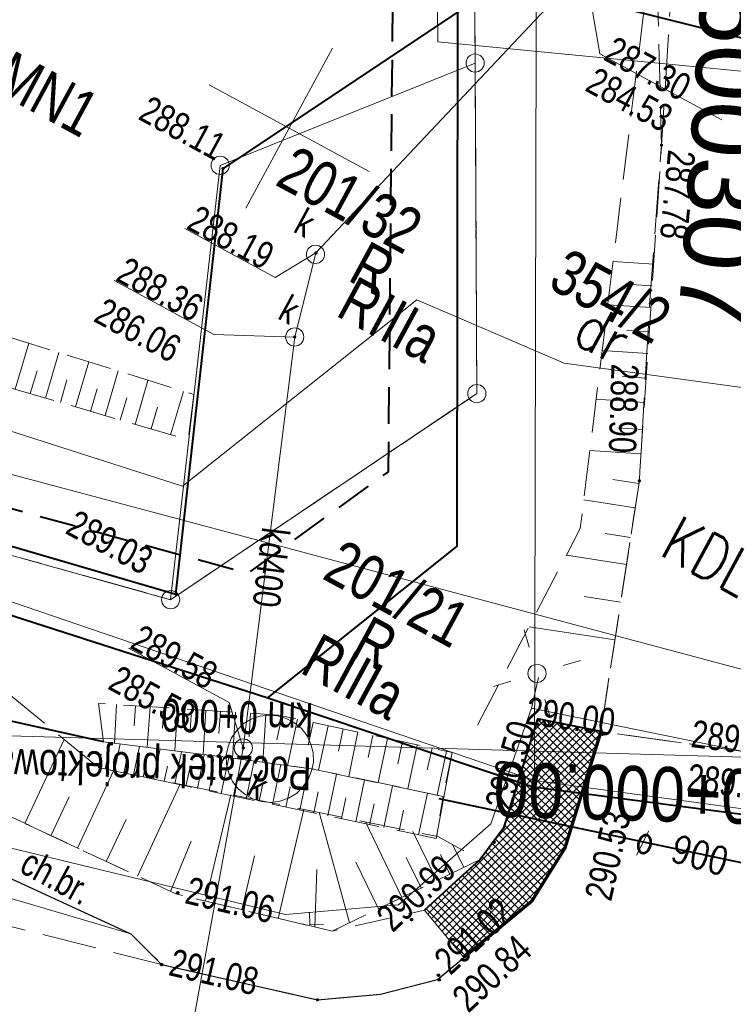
# Model space of a CAD drawing. Header units: metres. Extents: x 7437495 to 7437812, y 5556446 to 5556827.
# Tile 6 of 38: x 7437534 to 7437553, y 5556673 to 5556700. Entities that reach past the tile are written whole.
import ezdxf
from ezdxf.enums import TextEntityAlignment as Align

# ---------------------------------------------------------------- set-up
doc = ezdxf.new("R2010")
doc.units = ezdxf.units.M
doc.header["$MEASUREMENT"] = 0
for name, pattern in [('BUBZ01-500', [1.75, 1.25, -0.5]), ('DGN Style 2', [6.14715, 3.68829, -2.45886]), ('EGBK02-500', [2, 1.5, -0.5]), ('EGBU01-500', [1, 0.5, -0.5]), ('KTCR02-500', [1.5, 1, -0.5]), ('KTJZ01-500', [2, 1.5, -0.5])]:
    doc.linetypes.add(name, pattern=pattern)
doc.layers.get('0').update_dxf_attribs({"color": 250, "lineweight": 5})
for name, color, linetype, lineweight in [('202-Punkt graniczny stabilizowany trwale', 7, 'Continuous', 5), ('203-Punkt załamania granicy działki nie stabilizowany', 7, 'Continuous', 5), ('602-Komora podziemna-SKPOD-Atr2', 7, 'Continuous', 5), ('602-Komora podziemna-SKPOD-Atr3', 7, 'Continuous', 5), ('BUBZ01', 250, 'Continuous', 5), ('BUBZ01_1', 250, 'Continuous', 5), ('BUIB02_01', 250, 'Continuous', 5), ('BUIB05_01', 250, 'Continuous', 5), ('D_kilometraz', 7, 'Continuous', 13), ('D_kraweznik', 7, 'Continuous', 70), ('D_kraweznik obnizony', 7, 'DGN Style 2', 70), ('D_obrzeze', 7, 'Continuous', 40), ('D_opisy', 7, 'Continuous', 13), ('D_zakres', 7, 'DGN Style 2', 13), ('EGBD03', 250, 'Continuous', 5), ('EGBK02', 250, 'Continuous', 5), ('EGBP04_02', 250, 'Continuous', 5), ('EGBP04_03', 250, 'Continuous', 5), ('EGBU01', 250, 'Continuous', 5), ('elementy drogowe', 250, 'Continuous', 5), ('KTCR02', 250, 'Continuous', 5), ('KTJZ01', 250, 'Continuous', 5), ('KTKR01', 250, 'Continuous', 5), ('KTOK01', 250, 'Continuous', 5), ('KTOK05_01', 250, 'Continuous', 5), ('latarnia na słupie lub maszcie (punkt)', 7, 'Continuous', 5), ('MPZP', 250, 'Continuous', 5), ('przewód kanalizacyjny (linia)', 7, 'Continuous', 5), ('przewód kanalizacyjny (linia)-Atr1', 7, 'Continuous', 5), ('punkt o określonej wysokości (sieć kanalizacyjna)', 7, 'Continuous', 5), ('punkt o określonej wysokości (sieć kanalizacyjna)-Atr2', 7, 'Continuous', 5), ('punkt o określonej wysokości (sieć kanalizacyjna)-Atr3', 7, 'Continuous', 5), ('punkt wysokościowy naturalny', 7, 'Continuous', 5), ('punkt wysokościowy sztuczny', 7, 'Continuous', 5), ('RTPW01', 250, 'Continuous', 5), ('RTPW02', 250, 'Continuous', 5), ('rzedne dla projektanta', 250, 'Continuous', 5), ('SUPE_01', 250, 'Continuous', 5), ('SUPG_01', 250, 'Continuous', 5), ('SUPK_01', 250, 'Continuous', 5), ('SUPT_01', 250, 'Continuous', 5), ('SUPW_01', 250, 'Continuous', 5), ('SUSM01', 250, 'Continuous', 5), ('SUSM04_01_E', 250, 'Continuous', 5), ('słup (punkt)', 7, 'Continuous', 5), ('Warstwa 14', 250, 'Continuous', 5), ('Warstwa 3', 250, 'Continuous', 5), ('właz - siec kanalizacyjna (powierzchnia)', 7, 'Continuous', 5), ('właz okrągły - siec kanalizacyjna (punkt)', 7, 'Continuous', 5), ('właz okrągły - siec kanalizacyjna (punkt)-Atr17', 7, 'Continuous', 5)]:
    doc.layers.add(name, color=color, linetype=linetype, lineweight=lineweight)
doc.layers.add('DS_chodniki przebrukowanie', color=7, linetype='Continuous', lineweight=0, true_color=0x00aaaa)
doc.styles.get("Standard").update_dxf_attribs({"font": 'txt.shx', "width": 0.75})
doc.styles.add('Style-Arial', font='arial.ttf')
doc.styles.add('Style-Arial Narrow', font='ARIALN.TTF')
doc.linetypes.add('KTOK01-500', pattern='A,1.75,[13,dgnlstyle-rozp_2015.shx,S=0.002778,R=0,X=0,Y=0],1.75', length=3.5)
doc.linetypes.add('KTOK05_01-500', pattern='A,3.75,[13,dgnlstyle-rozp_2015.shx,S=0.002778,R=0,X=0,Y=0],3.75', length=7.5)

# ---------------------------------------------------------------- blocks, each defined once
blk = doc.blocks.new('PW01')
at = {"layer": 'punkt wysokościowy naturalny', "linetype": 'Continuous', "lineweight": 13}
h = blk.add_hatch(color=0, dxfattribs=at)
edge = h.paths.add_edge_path()
edge.add_arc((0, 0), 0.45, 0, 360)
blk = doc.blocks.new('US22')
at = {"color": 0, "linetype": 'Continuous', "lineweight": 13, "ltscale": 10}
blk.add_circle((0, 0), 2.5, dxfattribs=at)
blk = doc.blocks.new('202')
at = {"layer": '202-Punkt graniczny stabilizowany trwale', "color": 96, "linetype": 'Continuous', "lineweight": 13}
blk.add_circle((0, 0), 2.5, dxfattribs=at)
blk = doc.blocks.new('203')
at = {"layer": '203-Punkt załamania granicy działki nie stabilizowany', "linetype": 'Continuous', "lineweight": 13}
h = blk.add_hatch(color=96, dxfattribs=at)
edge = h.paths.add_edge_path()
edge.add_arc((0, 0), 0.45, 0, 360)
blk = doc.blocks.new('PW02')
at = {"layer": 'punkt wysokościowy sztuczny', "linetype": 'Continuous', "lineweight": 13}
h = blk.add_hatch(color=0, dxfattribs=at)
edge = h.paths.add_edge_path()
edge.add_arc((0, 0), 0.45, 0, 360)
blk = doc.blocks.new('SM011')
at = {"layer": 'latarnia na słupie lub maszcie (punkt)', "color": 0, "linetype": 'Continuous', "lineweight": 13}
for p, q in [((-5.3, 5.31), (-8.83, 8.84)), ((5.31, 5.31), (8.84, 8.84)), ((-5.3, -5.3), (-8.83, -8.83)), ((5.31, -5.3), (8.84, -8.83))]:
    blk.add_line(p, q, dxfattribs=at)
blk = doc.blocks.new('SM04')
at = {"layer": 'słup (punkt)', "color": 0, "linetype": 'Continuous', "lineweight": 13}
blk.add_circle((0, 0), 2.5, dxfattribs=at)

msp = doc.modelspace()

# ---------------------------------------------------------------- hatches: boundary and pattern name
at = {"layer": 'DS_chodniki przebrukowanie', "lineweight": 0}
h = msp.add_hatch(dxfattribs=at)
h.set_pattern_fill('CROSSHATCH', color=256, angle=-28.4667, style=0, pattern_type=2)
h.set_pattern_definition([(45, (7437547.8254, 5556677.63279), (-0.106066, 0.106066), []), (315, (7437547.8254, 5556677.63279), (0.106066, 0.106066), [])])
h.paths.add_polyline_path([(7437547.863, 5556676.025), (7437548.771, 5556677.469), (7437549.768, 5556680.691), (7437548.034, 5556681.04), (7437547.566, 5556679.536), (7437547.098, 5556678.033), (7437546.452, 5556677.177), (7437545.688, 5556676.482), (7437544.924, 5556675.787), (7437546.007, 5556674.483)])

# ---------------------------------------------------------------- linework, layer by layer
at = {"color": 7, "linetype": 'Continuous', "lineweight": 13}
for p, q in [((7437550.107, 5556693.603), (7437551.223, 5556693.529)), ((7437550.608, 5556692.972), (7437551.183, 5556692.934)), ((7437549.961, 5556692.417), (7437551.144, 5556692.339)), ((7437550.489, 5556691.71), (7437551.099, 5556691.67)), ((7437549.806, 5556691.158), (7437551.06, 5556691.075)), ((7437550.37, 5556690.448), (7437551.016, 5556690.405)), ((7437549.642, 5556689.824), (7437550.971, 5556689.736)), ((7437550.236, 5556689.037), (7437550.922, 5556688.992)), ((7437549.469, 5556688.415), (7437550.878, 5556688.322)), ((7437550.1, 5556687.615), (7437550.817, 5556687.504)), ((7437549.301, 5556687.055), (7437550.715, 5556686.838)), ((7437549.889, 5556686.131), (7437550.589, 5556686.023)), ((7437548.823, 5556685.537), (7437550.475, 5556685.283)), ((7437549.312, 5556684.4), (7437550.315, 5556684.246)), ((7437547.796, 5556683.573), (7437550.156, 5556683.209))]:
    msp.add_line(p, q, dxfattribs=at)
at = {"color": 21, "linetype": 'Continuous', "lineweight": 13}
for p, q in [((7437550.107, 5556693.603), (7437551.223, 5556693.529)), ((7437550.608, 5556692.972), (7437551.183, 5556692.934)), ((7437549.961, 5556692.417), (7437551.144, 5556692.339)), ((7437550.489, 5556691.71), (7437551.099, 5556691.67)), ((7437549.806, 5556691.158), (7437551.06, 5556691.075)), ((7437550.37, 5556690.448), (7437551.016, 5556690.405)), ((7437549.642, 5556689.824), (7437550.971, 5556689.736)), ((7437550.236, 5556689.037), (7437550.922, 5556688.992)), ((7437549.469, 5556688.415), (7437550.878, 5556688.322)), ((7437550.1, 5556687.615), (7437550.817, 5556687.504)), ((7437549.301, 5556687.055), (7437550.715, 5556686.838)), ((7437549.889, 5556686.131), (7437550.589, 5556686.023)), ((7437548.823, 5556685.537), (7437550.475, 5556685.283)), ((7437549.312, 5556684.4), (7437550.315, 5556684.246)), ((7437547.796, 5556683.573), (7437550.156, 5556683.209))]:
    msp.add_line(p, q, dxfattribs=at)
at = {"color": 7, "linetype": 'BUBZ01-500', "lineweight": 13, "flags": 128}
for points in [[(7437546.383, 5556680.87), (7437549.204, 5556686.267), (7437551.272, 5556703.074)], [(7437551.272, 5556703.074), (7437551.439, 5556696.802), (7437550.829, 5556687.578), (7437549.768, 5556680.691)]]:
    msp.add_lwpolyline(points, dxfattribs=at)
at = {"color": 21, "linetype": 'BUBZ01-500', "lineweight": 13, "flags": 128}
for points in [[(7437546.383, 5556680.87), (7437549.204, 5556686.267), (7437551.272, 5556703.074)], [(7437551.272, 5556703.074), (7437551.439, 5556696.802), (7437550.829, 5556687.578), (7437549.768, 5556680.691)]]:
    msp.add_lwpolyline(points, dxfattribs=at)
at = {"layer": '602-Komora podziemna-SKPOD-Atr2', "color": 7, "flags": 128}
msp.add_lwpolyline([(7437549.381, 5556701.399), (7437549.742, 5556699.315), (7437553.095, 5556697.497)], dxfattribs=at)
at = {"layer": 'BUBZ01', "color": 7, "linetype": 'BUBZ01-500', "lineweight": 13, "flags": 128}
msp.add_lwpolyline([(7437525.159, 5556692.671), (7437529.364, 5556691.356), (7437538.427, 5556688.706), (7437538.58, 5556689.954), (7437529.399, 5556692.805), (7437525.271, 5556694.323)], dxfattribs=at)
at = {"layer": 'BUBZ01', "color": 7, "linetype": 'Continuous', "lineweight": 13, "flags": 128}
for points in [[(7437533.676, 5556690.099), (7437534.045, 5556691.366)], [(7437534.509, 5556689.852), (7437534.873, 5556691.11)], [(7437535.333, 5556689.61), (7437535.697, 5556690.846)], [(7437534.088, 5556689.978), (7437534.279, 5556690.602)], [(7437536.149, 5556689.372), (7437536.507, 5556690.6)], [(7437534.921, 5556689.731), (7437535.098, 5556690.351)], [(7437535.746, 5556689.489), (7437535.923, 5556690.109)], [(7437536.973, 5556689.13), (7437537.322, 5556690.34)], [(7437536.561, 5556689.251), (7437536.742, 5556689.858)], [(7437537.943, 5556688.843), (7437538.296, 5556690.039)], [(7437537.408, 5556689.008), (7437537.584, 5556689.606)], [(7437536.462, 5556681.433), (7437536.4, 5556680.374)], [(7437536.98, 5556681.402), (7437536.944, 5556680.853)], [(7437537.382, 5556681.366), (7437537.305, 5556680.259)], [(7437537.757, 5556681.345), (7437537.725, 5556680.782)], [(7437538.132, 5556681.324), (7437538.063, 5556680.167)], [(7437538.516, 5556681.298), (7437538.483, 5556680.712)], [(7437538.914, 5556681.275), (7437538.838, 5556680.065)], [(7437539.32, 5556681.248), (7437539.273, 5556680.637)], [(7437539.726, 5556681.222), (7437539.644, 5556679.958)], [(7437540.141, 5556681.19), (7437540.102, 5556680.551)], [(7437540.561, 5556681.167), (7437540.482, 5556679.845)], [(7437541.008, 5556681.13), (7437540.865, 5556680.468)], [(7437541.434, 5556681.035), (7437541.163, 5556679.76)], [(7437541.86, 5556680.94), (7437541.728, 5556680.318)], [(7437542.278, 5556680.85), (7437542.014, 5556679.629)], [(7437542.687, 5556680.765), (7437542.559, 5556680.152)], [(7437543.096, 5556680.68), (7437542.84, 5556679.454)], [(7437533.942, 5556678.17), (7437535.021, 5556680.474)], [(7437543.5, 5556680.586), (7437543.377, 5556679.982)], [(7437543.909, 5556680.501), (7437543.649, 5556679.288)], [(7437544.317, 5556680.416), (7437544.19, 5556679.803)], [(7437536.406, 5556679.609), (7437536.561, 5556680.356)], [(7437536.926, 5556679.498), (7437537.091, 5556680.284)], [(7437537.477, 5556679.381), (7437537.657, 5556680.216)], [(7437538.059, 5556679.259), (7437538.241, 5556680.139)], [(7437544.721, 5556680.322), (7437544.467, 5556679.118)], [(7437545.13, 5556680.237), (7437544.999, 5556679.637)], [(7437545.53, 5556680.156), (7437545.271, 5556678.943)], [(7437536.148, 5556679.658), (7437536.223, 5556680.027)], [(7437536.66, 5556679.551), (7437536.744, 5556679.938)], [(7437537.193, 5556679.444), (7437537.287, 5556679.848)], [(7437538.681, 5556679.126), (7437538.869, 5556680.06)], [(7437539.335, 5556678.988), (7437539.542, 5556679.979)], [(7437540.019, 5556678.845), (7437540.241, 5556679.884)], [(7437535.383, 5556677.491), (7437536.375, 5556679.615)], [(7437537.766, 5556679.327), (7437537.856, 5556679.744)], [(7437538.366, 5556679.195), (7437538.461, 5556679.644)], [(7437540.743, 5556678.691), (7437540.972, 5556679.784)], [(7437541.498, 5556678.532), (7437541.733, 5556679.678)], [(7437539.002, 5556679.066), (7437539.098, 5556679.538)], [(7437539.672, 5556678.919), (7437539.779, 5556679.43)], [(7437540.379, 5556678.775), (7437540.486, 5556679.308)], [(7437542.267, 5556678.376), (7437542.502, 5556679.523)], [(7437543.032, 5556678.212), (7437543.271, 5556679.368)], [(7437537.035, 5556676.72), (7437538.211, 5556679.245)], [(7437541.112, 5556678.616), (7437541.233, 5556679.176)], [(7437541.881, 5556678.461), (7437541.998, 5556679.034)], [(7437543.809, 5556678.052), (7437544.044, 5556679.199)], [(7437534.656, 5556677.828), (7437535.157, 5556678.899)], [(7437538.905, 5556676.036), (7437539.602, 5556678.957)], [(7437542.645, 5556678.297), (7437542.763, 5556678.87)], [(7437544.76, 5556677.855), (7437545.004, 5556678.997)], [(7437543.409, 5556678.133), (7437543.54, 5556678.71)], [(7437544.227, 5556677.962), (7437544.344, 5556678.536)], [(7437536.172, 5556677.12), (7437536.72, 5556678.279)], [(7437544.305, 5556676.134), (7437543.305, 5556678.212)], [(7437545.26, 5556676.595), (7437544.607, 5556677.95)], [(7437537.943, 5556676.296), (7437538.513, 5556677.682)], [(7437546.001, 5556676.955), (7437545.696, 5556677.587)], [(7437539.9, 5556675.793), (7437540.249, 5556677.275)], [(7437544.833, 5556676.394), (7437544.422, 5556677.231)], [(7437545.619, 5556676.775), (7437545.364, 5556677.311)], [(7437543.659, 5556675.824), (7437543.035, 5556677.107)]]:
    msp.add_lwpolyline(points, dxfattribs=at)
at = {"layer": 'BUBZ01', "color": 7, "linetype": 'BUBZ01-500', "lineweight": 13, "flags": 128}
for points in [[(7437536.102, 5556680.411), (7437535.967, 5556681.463), (7437540.914, 5556681.146), (7437545.681, 5556680.12), (7437545.435, 5556678.911), (7437541.809, 5556679.671), (7437539.466, 5556679.986), (7437536.102, 5556680.411)], [(7437536.102, 5556680.411), (7437539.466, 5556679.986), (7437541.809, 5556679.671), (7437545.435, 5556678.911), (7437545.249, 5556677.749), (7437535.966, 5556679.7), (7437536.102, 5556680.411)]]:
    msp.add_lwpolyline(points, close=True, dxfattribs=at)
at = {"layer": 'BUBZ01_1', "color": 7, "linetype": 'Continuous', "lineweight": 13}
msp.add_line((7437549.816, 5556680.76), (7437549.779, 5556680.765), dxfattribs=at)
at = {"layer": 'BUIB02_01', "color": 7, "linetype": 'Continuous', "lineweight": 13}
msp.add_line((7437545.681, 5556680.12), (7437545.249, 5556677.749), dxfattribs=at)
at = {"layer": 'BUIB02_01', "color": 212, "linetype": 'Continuous', "lineweight": 40, "flags": 128}
msp.add_lwpolyline([(7437540.614, 5556681.619), (7437545.821, 5556685.782), (7437545.85, 5556708.124)], dxfattribs=at)
at = {"layer": 'BUIB05_01', "color": 7, "linetype": 'Continuous', "lineweight": 40}
for p, q in [((7437536.102, 5556680.411), (7437521.994, 5556683.533)), ((7437557.207, 5556676.328), (7437545.33, 5556678.843))]:
    msp.add_line(p, q, dxfattribs=at)
at = {"layer": 'D_kilometraz', "flags": 128}
msp.add_lwpolyline([(7437553.086, 5556680.005), (7437555.086, 5556679.946)], dxfattribs=at)
at = {"layer": 'D_kraweznik'}
msp.add_line((7437547.863, 5556676.025), (7437546.007, 5556674.483), dxfattribs=at)
at = {"layer": 'D_kraweznik obnizony'}
for p, q in [((7437549.768, 5556680.691), (7437548.771, 5556677.469)), ((7437548.771, 5556677.469), (7437547.863, 5556676.025))]:
    msp.add_line(p, q, dxfattribs=at)
at = {"layer": 'D_obrzeze', "flags": 128}
msp.add_lwpolyline([(7437549.768, 5556680.691), (7437548.034, 5556681.04), (7437547.566, 5556679.536), (7437547.098, 5556678.033), (7437546.452, 5556677.177), (7437545.688, 5556676.482), (7437544.924, 5556675.787)], dxfattribs=at)
at = {"layer": 'D_opisy'}
msp.add_line((7437555.086, 5556679.946), (7437522.1, 5556680.906), dxfattribs=at)
at = {"layer": 'D_zakres'}
msp.add_line((7437544.924, 5556675.787), (7437546.007, 5556674.483), dxfattribs=at)
at = {"layer": 'EGBD03', "color": 96, "linetype": 'Continuous', "lineweight": 13, "flags": 128}
for points in [[(7437546.262, 5556708.11), (7437546.315, 5556699.058)], [(7437548.009, 5556708.085), (7437547.947, 5556679.347)], [(7437539.308, 5556696.248), (7437546.315, 5556699.058)], [(7437546.362, 5556689.977), (7437546.315, 5556699.058)], [(7437537.945, 5556684.314), (7437539.308, 5556696.248)], [(7437537.945, 5556684.314), (7437546.362, 5556689.977)], [(7437528.134, 5556687.052), (7437537.945, 5556684.314)], [(7437528.413, 5556686.014), (7437547.947, 5556679.347)], [(7437547.947, 5556679.347), (7437556.833, 5556678.134)]]:
    msp.add_lwpolyline(points, dxfattribs=at)
at = {"layer": 'EGBK02', "color": 96, "linetype": 'EGBK02-500', "lineweight": 13, "flags": 128}
for points in [[(7437546.315, 5556699.058), (7437546.262, 5556708.11)], [(7437546.362, 5556689.977), (7437546.315, 5556699.058)], [(7437537.945, 5556684.314), (7437546.362, 5556689.977)], [(7437528.134, 5556687.052), (7437537.945, 5556684.314)]]:
    msp.add_lwpolyline(points, dxfattribs=at)
at = {"layer": 'EGBU01', "color": 96, "linetype": 'EGBU01-500', "lineweight": 13, "flags": 128}
for points in [[(7437546.315, 5556699.058), (7437546.262, 5556708.11)], [(7437546.262, 5556708.11), (7437546.315, 5556699.058)], [(7437546.362, 5556689.977), (7437546.315, 5556699.058)], [(7437546.315, 5556699.058), (7437546.362, 5556689.977)], [(7437537.945, 5556684.314), (7437546.362, 5556689.977)], [(7437546.362, 5556689.977), (7437537.945, 5556684.314)], [(7437528.134, 5556687.052), (7437537.945, 5556684.314)], [(7437537.945, 5556684.314), (7437528.134, 5556687.052)]]:
    msp.add_lwpolyline(points, dxfattribs=at)
at = {"layer": 'KTJZ01', "color": 7, "linetype": 'KTJZ01-500', "lineweight": 13, "flags": 128}
msp.add_lwpolyline([(7437555.944, 5556707.971), (7437552.145, 5556708.026), (7437551.439, 5556696.802), (7437551.119, 5556692.54), (7437550.829, 5556687.578), (7437549.768, 5556680.691), (7437555.086, 5556679.946), (7437555.048, 5556683.004), (7437554.986, 5556690.022), (7437555.323, 5556697.21), (7437555.944, 5556707.971)], close=True, dxfattribs=at)
at = {"layer": 'KTOK01', "color": 7, "linetype": 'KTOK01-500', "lineweight": 13, "flags": 128}
msp.add_lwpolyline([(7437536.857, 5556675.133), (7437520.586, 5556679.929), (7437504.715, 5556685.492)], dxfattribs=at)
at = {"layer": 'KTOK05_01', "color": 7, "linetype": 'KTOK05_01-500', "lineweight": 40, "flags": 128}
for points in [[(7437545.968, 5556708.115), (7437545.993, 5556700.563), (7437539.386, 5556696.16)], [(7437506.428, 5556694.466), (7437507.871, 5556693.989), (7437513.024, 5556692.48), (7437527.597, 5556687.741), (7437530.52, 5556686.669), (7437538.093, 5556684.462), (7437539.386, 5556696.16)]]:
    msp.add_lwpolyline(points, dxfattribs=at)
at = {"layer": 'MPZP', "color": 212, "linetype": 'KTOK05_01-500', "lineweight": 40, "flags": 128}
msp.add_lwpolyline([(7437524.901, 5556708.426), (7437542.039, 5556702.659), (7437563.633, 5556697.247), (7437619.178, 5556693.574), (7437696.441, 5556692.977), (7437800.223, 5556692.567)], dxfattribs=at)
at = {"layer": 'MPZP', "color": 212, "linetype": 'KTCR02-500', "lineweight": 40, "flags": 128}
msp.add_lwpolyline([(7437544.117, 5556708.149), (7437543.922, 5556687.824), (7437540.063, 5556685.036), (7437529.406, 5556687.949), (7437506.891, 5556696.887)], dxfattribs=at)
at = {"layer": 'przewód kanalizacyjny (linia)', "color": 36, "linetype": 'Continuous', "lineweight": 13, "flags": 128}
for points in [[(7437539.944, 5556680.239), (7437541.357, 5556691.531), (7437541.94, 5556693.842)], [(7437539.944, 5556680.239), (7437536.794, 5556662.995)]]:
    msp.add_lwpolyline(points, dxfattribs=at)
at = {"layer": 'punkt o określonej wysokości (sieć kanalizacyjna)-Atr2', "color": 7, "flags": 128}
for points in [[(7437541.94, 5556693.842), (7437540.821, 5556693.164), (7437538.34, 5556694.509)], [(7437541.357, 5556691.531), (7437539.131, 5556691.6), (7437536.394, 5556693.084)], [(7437539.944, 5556680.239), (7437539.552, 5556681.487), (7437536.786, 5556682.986)]]:
    msp.add_lwpolyline(points, dxfattribs=at)
at = {"layer": 'rzedne dla projektanta', "color": 7, "linetype": 'Continuous', "lineweight": 40}
for centre in [(7437548.073, 5556681.007), (7437549.753, 5556680.643), (7437549.819, 5556680.618), (7437546.843, 5556677.647), (7437548.455, 5556676.99), (7437538.143, 5556676.267), (7437544.567, 5556675.526), (7437537.697, 5556674.291), (7437545.308, 5556673.998), (7437545.331, 5556673.872)]:
    msp.add_circle(centre, 0.0225, dxfattribs=at)
at = {"layer": 'SUPE_01', "color": 1, "linetype": 'Continuous', "lineweight": 13, "flags": 128}
msp.add_lwpolyline([(7437642.543, 5556670.943), (7437640.927, 5556670.939), (7437611.621, 5556671.054), (7437586.686, 5556671.281), (7437561.98, 5556673.151), (7437556.422, 5556679.586), (7437547.867, 5556681.338), (7437548.059, 5556682.175)], dxfattribs=at)
at = {"layer": 'SUPG_01', "color": 52, "linetype": 'Continuous', "lineweight": 13, "flags": 128}
for points in [[(7437506.988, 5556697.399), (7437521.395, 5556692.833), (7437538.273, 5556687.436), (7437544.712, 5556692.556)], [(7437544.712, 5556692.556), (7437548.758, 5556690.812), (7437561.886, 5556689.02), (7437581.919, 5556686.931), (7437616.488, 5556683.951), (7437649.706, 5556683.851), (7437675.819, 5556683.766)]]:
    msp.add_lwpolyline(points, dxfattribs=at)
at = {"layer": 'SUPK_01', "color": 36, "linetype": 'Continuous', "lineweight": 13, "flags": 128}
msp.add_lwpolyline([(7437549.45, 5556708.065), (7437549.162, 5556701.518), (7437541.94, 5556693.842)], dxfattribs=at)
at = {"layer": 'SUPW_01', "color": 5, "linetype": 'Continuous', "lineweight": 13, "flags": 128}
msp.add_lwpolyline([(7437680.682, 5556693.271), (7437653.422, 5556693.515), (7437638.752, 5556695.053), (7437624.837, 5556695.655), (7437586.575, 5556697.134), (7437570.862, 5556697.169), (7437545.293, 5556699.639), (7437545.202, 5556708.126)], dxfattribs=at)
at = {"layer": 'Warstwa 14', "color": 7, "linetype": 'Continuous', "lineweight": 13}
msp.add_line((7437550.753, 5556677.296), (7437551.089, 5556677.968), dxfattribs=at)
at = {"layer": 'Warstwa 3', "color": 7, "linetype": 'Continuous', "lineweight": 0}
for p, q in [((7437542.395, 5556699.465), (7437540.012, 5556695.07)), ((7437539.006, 5556698.459), (7437543.401, 5556696.076))]:
    msp.add_line(p, q, dxfattribs=at)
at = {"layer": 'właz - siec kanalizacyjna (powierzchnia)', "color": 36, "linetype": 'Continuous', "lineweight": 13, "flags": 128}
msp.add_lwpolyline([(7437541.728, 5556679.374), (7437541.582, 5556679.169), (7437541.406, 5556678.991), (7437541.187, 5556678.86), (7437540.952, 5556678.782), (7437540.705, 5556678.746), (7437540.455, 5556678.768), (7437540.22, 5556678.838), (7437539.991, 5556678.962), (7437539.804, 5556679.12), (7437539.65, 5556679.318), (7437539.545, 5556679.545), (7437539.482, 5556679.784), (7437539.472, 5556680.04), (7437539.525, 5556680.284), (7437539.618, 5556680.518), (7437539.764, 5556680.724), (7437539.939, 5556680.901), (7437540.159, 5556681.033), (7437540.394, 5556681.11), (7437540.641, 5556681.146), (7437540.891, 5556681.125), (7437541.126, 5556681.054), (7437541.354, 5556680.93), (7437541.542, 5556680.772), (7437541.696, 5556680.574), (7437541.8, 5556680.347), (7437541.864, 5556680.108), (7437541.873, 5556679.853), (7437541.821, 5556679.608), (7437541.728, 5556679.374)], close=True, dxfattribs=at)

# ---------------------------------------------------------------- block references
at = {"layer": 'EGBP04_02', "color": 96, "linetype": 'Continuous', "lineweight": 13, "xscale": 0.1, "yscale": 0.1, "zscale": 0.1, "rotation": 331.5332548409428}
for p in [(7437546.315, 5556699.058), (7437539.308, 5556696.248), (7437546.362, 5556689.977), (7437537.945, 5556684.314)]:
    msp.add_blockref('202', p, dxfattribs=at)
at = {"layer": 'EGBP04_03', "color": 96, "linetype": 'Continuous', "lineweight": 13, "xscale": 0.1, "yscale": 0.1, "zscale": 0.1, "rotation": 331.5332548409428}
msp.add_blockref('203', (7437547.947, 5556679.347), dxfattribs=at)
at = {"layer": 'punkt o określonej wysokości (sieć kanalizacyjna)', "color": 7, "linetype": 'Continuous', "lineweight": 13, "xscale": 0.1, "yscale": 0.1, "zscale": 0.1, "rotation": 331.5332548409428}
for p in [(7437541.94, 5556693.842), (7437541.357, 5556691.531), (7437539.944, 5556680.239)]:
    msp.add_blockref('PW01', p, dxfattribs=at)
at = {"layer": 'RTPW02', "color": 7, "linetype": 'Continuous', "lineweight": 13, "xscale": 0.1, "yscale": 0.1, "zscale": 0.1, "rotation": 331.5332548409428}
for p in [(7437551.439, 5556696.802), (7437539.386, 5556696.16), (7437550.829, 5556687.578), (7437538.093, 5556684.462), (7437549.768, 5556680.691), (7437541.983, 5556673.321)]:
    msp.add_blockref('PW02', p, dxfattribs=at)
at = {"layer": 'SUSM01', "color": 7, "linetype": 'Continuous', "lineweight": 13, "xscale": 0.1, "yscale": 0.1, "zscale": 0.1, "rotation": 331.5332548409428}
msp.add_blockref('SM011', (7437548.017, 5556682.289), dxfattribs=at)
at = {"layer": 'SUSM04_01_E', "color": 7, "linetype": 'Continuous', "lineweight": 13, "xscale": 0.1, "yscale": 0.1, "zscale": 0.1, "rotation": 331.5332548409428}
msp.add_blockref('SM04', (7437548.017, 5556682.289), dxfattribs=at)
at = {"layer": 'właz okrągły - siec kanalizacyjna (punkt)', "color": 7, "linetype": 'Continuous', "lineweight": 13, "xscale": 0.1, "yscale": 0.1, "zscale": 0.1, "rotation": 331.5332548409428}
for p in [(7437541.929, 5556693.803), (7437541.357, 5556691.531), (7437539.944, 5556680.239)]:
    msp.add_blockref('US22', p, dxfattribs=at)

# ---------------------------------------------------------------- texts
at = {"layer": '602-Komora podziemna-SKPOD-Atr2', "color": 36, "insert": (7437549.803, 5556699.155), "char_height": 0.75, "attachment_point": 7, "rotation": 331.5333, "line_spacing_factor": 0.6}
msp.add_mtext('\\FWORKING_1250;\\H1x;\\W0.8;287.30', dxfattribs=at)
at = {"layer": '602-Komora podziemna-SKPOD-Atr3', "color": 36, "insert": (7437549.297, 5556698.306), "char_height": 0.75, "attachment_point": 7, "rotation": 331.5333, "line_spacing_factor": 0.6}
msp.add_mtext('\\FWORKING_1250;\\H1x;\\W0.8;284.53', dxfattribs=at)
at = {"layer": 'D_kilometraz', "insert": (7437550.411, 5556678.254), "char_height": 1.5, "attachment_point": 2, "rotation": 178.3341, "line_spacing_factor": 1.4, "style": 'Style-Arial Narrow'}
msp.add_mtext('0+000.00', dxfattribs=at)
at = {"layer": 'D_opisy', "style": 'Style-Arial'}
for s, rotation, p in [('DG K600307', 265.9748, (7437554.022, 5556707.917)), ('DW776', 347.0277, (7437526.832, 5556673.286))]:
    msp.add_text(s, height=2, rotation=rotation, dxfattribs=at).set_placement(p, align=Align.MIDDLE_LEFT)
at = {"layer": 'D_opisy', "insert": (7437541.804, 5556679.076), "char_height": 0.9, "attachment_point": 1, "rotation": 178.3341}
msp.add_mtext('\\pt11;\\fArial|b0|i0|c238238|p39;Początek projektowanego chodnika\\Pkm 0+000', dxfattribs=at)
at = {"layer": 'EGBD03', "color": 96, "linetype": 'Continuous', "lineweight": 30, "char_height": 1.25, "attachment_point": 7, "rotation": 331.5333, "line_spacing_factor": 0.6}
for s, insert in [('\\FWORKING_1250;\\H1x;\\W0.8;201/32', (7437540.774, 5556695.714)), ('\\FWORKING_1250;\\H1x;\\W0.8;354/2', (7437548.27, 5556692.892)), ('\\FWORKING_1250;\\H1x;\\W0.8;201/21', (7437542.069, 5556684.893))]:
    msp.add_mtext(s, dxfattribs=dict(at, insert=insert))
at = {"layer": 'EGBK02', "color": 96, "linetype": 'Continuous', "lineweight": 30, "char_height": 1.25, "attachment_point": 1, "rotation": 331.5333, "line_spacing_factor": 0.6}
for insert in [(7437543.045, 5556693.234), (7437542.058, 5556683.427)]:
    msp.add_mtext('\\FWORKING_1250;\\H1x;\\W0.8;RIIIa', dxfattribs=dict(at, insert=insert))
at = {"layer": 'EGBU01', "color": 96, "linetype": 'Continuous', "lineweight": 30, "width": 0.8}
msp.add_text('dr', height=1.25, rotation=331.5333, dxfattribs=at).set_placement((7437548.925, 5556691.415))
at = {"layer": 'EGBU01', "color": 96, "linetype": 'Continuous', "lineweight": 30, "char_height": 1.25, "attachment_point": 7, "rotation": 331.5333, "line_spacing_factor": 0.6}
for insert in [(7437542.78, 5556693.103), (7437542.848, 5556682.804)]:
    msp.add_mtext('\\FWORKING_1250;\\H1x;\\W0.8;R', dxfattribs=dict(at, insert=insert))
at = {"layer": 'KTCR02', "color": 7, "linetype": 'Continuous', "lineweight": 13, "insert": (7437533.746, 5556676.843), "char_height": 0.75, "attachment_point": 7, "rotation": 331.5333, "line_spacing_factor": 0.6}
msp.add_mtext('\\FWORKING_1250;\\H1x;\\W0.8;ch.br.', dxfattribs=at)
at = {"layer": 'MPZP', "color": 212, "linetype": 'Continuous', "lineweight": 30, "width": 0.8}
msp.add_text('KDL', height=1.25, rotation=331.5333, dxfattribs=at).set_placement((7437551.341, 5556685.567))
at = {"layer": 'MPZP', "color": 212, "linetype": 'Continuous', "lineweight": 30, "insert": (7437533.012, 5556698.332), "char_height": 1.25, "attachment_point": 7, "rotation": 331.5333, "line_spacing_factor": 0.6}
msp.add_mtext('\\FWORKING_1250;\\H1x;\\W0.8;MN1', dxfattribs=at)
at = {"layer": 'przewód kanalizacyjny (linia)-Atr1', "color": 36, "insert": (7437540.457, 5556686.33), "char_height": 0.75, "attachment_point": 7, "rotation": 262.8673, "line_spacing_factor": 0.6}
msp.add_mtext('\\FWORKING_1250;\\H1x;\\W0.8;kd400', dxfattribs=at)
at = {"layer": 'punkt o określonej wysokości (sieć kanalizacyjna)-Atr2', "color": 36, "char_height": 0.75, "attachment_point": 7, "rotation": 331.5333, "line_spacing_factor": 0.6}
for s, insert in [('\\FWORKING_1250;\\H1x;\\W0.8;288.19', (7437538.344, 5556694.516)), ('\\FWORKING_1250;\\H1x;\\W0.8;288.36', (7437536.398, 5556693.091)), ('\\FWORKING_1250;\\H1x;\\W0.8;289.58', (7437536.79, 5556682.993))]:
    msp.add_mtext(s, dxfattribs=dict(at, insert=insert))
at = {"layer": 'punkt o określonej wysokości (sieć kanalizacyjna)-Atr3', "color": 36, "char_height": 0.75, "attachment_point": 7, "rotation": 331.5333, "line_spacing_factor": 0.6}
for s, insert in [('\\FWORKING_1250;\\H1x;\\W0.8;286.06', (7437535.79, 5556691.97)), ('\\FWORKING_1250;\\H1x;\\W0.8;285.58', (7437536.182, 5556681.872))]:
    msp.add_mtext(s, dxfattribs=dict(at, insert=insert))
at = {"layer": 'RTPW01', "color": 7, "linetype": 'Continuous', "lineweight": 13, "char_height": 0.75, "attachment_point": 1, "line_spacing_factor": 0.6}
for s, insert, rotation in [('\\FWORKING_1250;\\H1x;\\W0.8;288.11', (7437537.381, 5556698.191), 331.5333), ('\\FWORKING_1250;\\H1x;\\W0.8;287.78', (7437552.37, 5556696.624), 264.6693), ('\\FWORKING_1250;\\H1x;\\W0.8;288.90', (7437550.814, 5556690.783), 268.2033), ('\\FWORKING_1250;\\H1x;\\W0.8;289.03', (7437535.375, 5556686.812), 331.5333)]:
    msp.add_mtext(s, dxfattribs=dict(at, insert=insert, rotation=rotation))
at = {"layer": 'rzedne dla projektanta', "color": 7, "linetype": 'Continuous', "lineweight": 0, "char_height": 0.75, "attachment_point": 7, "line_spacing_factor": 0.6}
for s, insert, rotation in [('\\FWORKING_1250;\\H1x;\\W0.8; 290.00', (7437547.449, 5556680.924), 352.1136), ('\\FWORKING_1250;\\H1x;\\W0.8; 289.96', (7437551.999, 5556680.287), 352.8512), ('\\FWORKING_1250;\\H1x;\\W0.8; 290.50', (7437547.242, 5556678.267), 73.9872), ('\\FWORKING_1250;\\H1x;\\W0.8; 289.79', (7437551.886, 5556679.086), 352.8512), ('\\FWORKING_1250;\\H1x;\\W0.8; 290.53', (7437550.013, 5556675.783), 77.2136), ('\\FWORKING_1250;\\H1x;\\W0.8; 290.99', (7437543.891, 5556674.99), 42.8583), ('\\FWORKING_1250;\\H1x;\\W0.8; 291.06', (7437538.086, 5556676.024), 346.6617), ('\\FWORKING_1250;\\H1x;\\W0.8; 291.02', (7437545.478, 5556673.814), 42.8583), ('\\FWORKING_1250;\\H1x;\\W0.8; 290.84', (7437545.974, 5556672.78), 42.8583), ('\\FWORKING_1250;\\H1x;\\W0.8; 291.08', (7437537.64, 5556674.047), 346.6617)]:
    msp.add_mtext(s, dxfattribs=dict(at, insert=insert, rotation=rotation))
at = {"layer": 'Warstwa 14', "color": 7, "linetype": 'Continuous', "lineweight": 13, "width": 0.8}
msp.add_text('o 900', height=0.75, rotation=344.2337, dxfattribs=at).set_placement((7437550.668, 5556677.426))
at = {"layer": 'właz okrągły - siec kanalizacyjna (punkt)-Atr17', "color": 7, "char_height": 0.75, "attachment_point": 7, "rotation": 331.5333, "line_spacing_factor": 0.6}
for insert in [(7437541.284, 5556694.437), (7437540.856, 5556692.053), (7437540.003, 5556678.978)]:
    msp.add_mtext('\\FWORKING_1250;\\H1x;\\W0.8;k', dxfattribs=dict(at, insert=insert))

# ---------------------------------------------------------------- wipeouts: each hides what was drawn before it
at = {"color": 7, "linetype": 'Continuous', "lineweight": 13, "ltscale": 10}
msp.add_wipeout([(7437541.388, 5556675.721), (7437541.746, 5556676.38), (7437542.137, 5556675.739)], dxfattribs=at).dxf.layer = 'elementy drogowe'

# ---------------------------------------------------------------- next in the draw order: linework, layer by layer
at = {"layer": 'BUBZ01', "color": 7, "linetype": 'BUBZ01-500', "lineweight": 13, "flags": 128}
msp.add_lwpolyline([(7437524.804, 5556687.393), (7437524.262, 5556686.603), (7437530.783, 5556679.644), (7437538.088, 5556676.229), (7437542.382, 5556675.209), (7437546.452, 5556677.177), (7437545.291, 5556677.806), (7437535.966, 5556679.7), (7437525.451, 5556688.336), (7437524.804, 5556687.393)], close=True, dxfattribs=at)
at = {"layer": 'BUBZ01', "color": 7, "linetype": 'Continuous', "lineweight": 13, "flags": 128}
for points in [[(7437540.899, 5556675.558), (7437541.611, 5556678.55)], [(7437542.859, 5556675.439), (7437542.025, 5556678.474)], [(7437541.906, 5556675.319), (7437541.968, 5556676.901)]]:
    msp.add_lwpolyline(points, dxfattribs=at)
at = {"layer": 'BUIB02_01', "color": 212, "linetype": 'Continuous', "lineweight": 40, "flags": 128}
msp.add_lwpolyline([(7437506.272, 5556693.648), (7437524.305, 5556686.862), (7437540.614, 5556681.619), (7437547.906, 5556679.175), (7437565.328, 5556676.891), (7437579.243, 5556675.7), (7437619.044, 5556673.496), (7437677.716, 5556672.985), (7437676.927, 5556706.235)], dxfattribs=at)
at = {"layer": 'elementy drogowe', "color": 7, "linetype": 'Continuous', "lineweight": 13, "ltscale": 10, "flags": 128}
msp.add_lwpolyline([(7437541.762, 5556675.73), (7437541.771, 5556675.38), (7437542.146, 5556675.389)], dxfattribs=at)
at = {"layer": 'KTCR02', "color": 7, "linetype": 'KTCR02-500', "lineweight": 13, "flags": 128}
msp.add_lwpolyline([(7437523.383, 5556685.192), (7437529.947, 5556678.311), (7437536.857, 5556675.133), (7437537.697, 5556674.291), (7437541.983, 5556673.321), (7437543.715, 5556673.473), (7437545.277, 5556673.878), (7437547.863, 5556676.025), (7437548.771, 5556677.469), (7437549.768, 5556680.691), (7437548.034, 5556681.04), (7437547.098, 5556678.033), (7437546.452, 5556677.177), (7437544.924, 5556675.787), (7437542.382, 5556675.209), (7437538.088, 5556676.229), (7437530.783, 5556679.644), (7437524.262, 5556686.603)], dxfattribs=at)
at = {"layer": 'KTJZ01', "color": 7, "linetype": 'KTJZ01-500', "lineweight": 13, "flags": 128}
msp.add_lwpolyline([(7437513.723, 5556673.355), (7437526.269, 5556669.703), (7437536.272, 5556667.34), (7437541.191, 5556666.174), (7437555.601, 5556663.946), (7437574.688, 5556662.14), (7437592.829, 5556661.757), (7437607.902, 5556661.297), (7437618.053, 5556661.514), (7437634.62, 5556661.166), (7437643.744, 5556661.042), (7437662.678, 5556660.695), (7437676.713, 5556659.956), (7437680.07, 5556659.854), (7437689.107, 5556659.276), (7437706.866, 5556658.566), (7437718.583, 5556658.503), (7437742.597, 5556658.61), (7437777.726, 5556658.866), (7437800.276, 5556659.834), (7437800.259, 5556670.435), (7437784.777, 5556672.203), (7437780.309, 5556673.712), (7437778.074, 5556675.404), (7437776.698, 5556677.48), (7437776.083, 5556679.857), (7437775.634, 5556681.841), (7437775.283, 5556700.892), (7437764.802, 5556697.486), (7437766.655, 5556696.561), (7437768.321, 5556694.998), (7437769.494, 5556692.86), (7437769.762, 5556690.69), (7437770.016, 5556679.871), (7437770.034, 5556675.709), (7437769.454, 5556673.191), (7437768.438, 5556671.149), (7437767.087, 5556669.959), (7437764.67, 5556669.108), (7437754.892, 5556669.097), (7437752.966, 5556669.447), (7437751.386, 5556669.974), (7437749.715, 5556671.13), (7437748.385, 5556673.103), (7437747.671, 5556675.06), (7437747.375, 5556677.871), (7437741.367, 5556677.784), (7437740.566, 5556674.522), (7437739.928, 5556673.377), (7437739.11, 5556672.445), (7437738.094, 5556671.642), (7437736.73, 5556670.857), (7437735.192, 5556670.212), (7437733.349, 5556669.562), (7437731.308, 5556669.155), (7437730.28, 5556669.172), (7437716.357, 5556669.106), (7437704.086, 5556669.173), (7437692.094, 5556669.191), (7437679.606, 5556669.216), (7437668.639, 5556669.088), (7437659.12, 5556668.63), (7437651.567, 5556668.505), (7437639.106, 5556668.391), (7437630.871, 5556668.454), (7437618.261, 5556668.443), (7437607.706, 5556668.467), (7437605.949, 5556668.499), (7437593.243, 5556668.562), (7437588.537, 5556668.611), (7437579.98, 5556668.962), (7437573.919, 5556669.28), (7437568.122, 5556669.75), (7437557.694, 5556670.763), (7437556.14, 5556672.891), (7437555.289, 5556675.013), (7437555.022, 5556677.774), (7437555.086, 5556679.946), (7437549.768, 5556680.691), (7437548.771, 5556677.469), (7437547.863, 5556676.025), (7437545.277, 5556673.878), (7437543.715, 5556673.473), (7437541.983, 5556673.321), (7437537.697, 5556674.291), (7437528.632, 5556676.578), (7437522.707, 5556678.05)], dxfattribs=at)
at = {"layer": 'KTKR01', "color": 7, "linetype": 'Continuous', "lineweight": 30, "flags": 128}
msp.add_lwpolyline([(7437523.383, 5556685.192), (7437529.947, 5556678.311), (7437536.857, 5556675.133), (7437537.697, 5556674.291), (7437541.983, 5556673.321), (7437543.715, 5556673.473), (7437545.277, 5556673.878), (7437547.863, 5556676.025), (7437548.771, 5556677.469), (7437549.768, 5556680.691)], dxfattribs=at)
at = {"layer": 'SUPE_01', "color": 1, "linetype": 'Continuous', "lineweight": 13, "flags": 128}
msp.add_lwpolyline([(7437547.867, 5556681.338), (7437546.75, 5556678.154), (7437544.213, 5556675.928), (7437541.101, 5556675.667), (7437531.813, 5556677.905), (7437519.15, 5556681.456), (7437504.869, 5556686.296)], dxfattribs=at)
at = {"layer": 'SUPT_01', "color": 30, "linetype": 'Continuous', "lineweight": 13, "flags": 128}
msp.add_lwpolyline([(7437672.13, 5556676.84), (7437648.287, 5556676.63), (7437619.856, 5556676.349), (7437614.361, 5556676.285), (7437581.263, 5556678.022), (7437566.981, 5556678.847), (7437527.253, 5556689.436), (7437521.197, 5556691.08)], dxfattribs=at)

doc.saveas('drawing.dxf')
